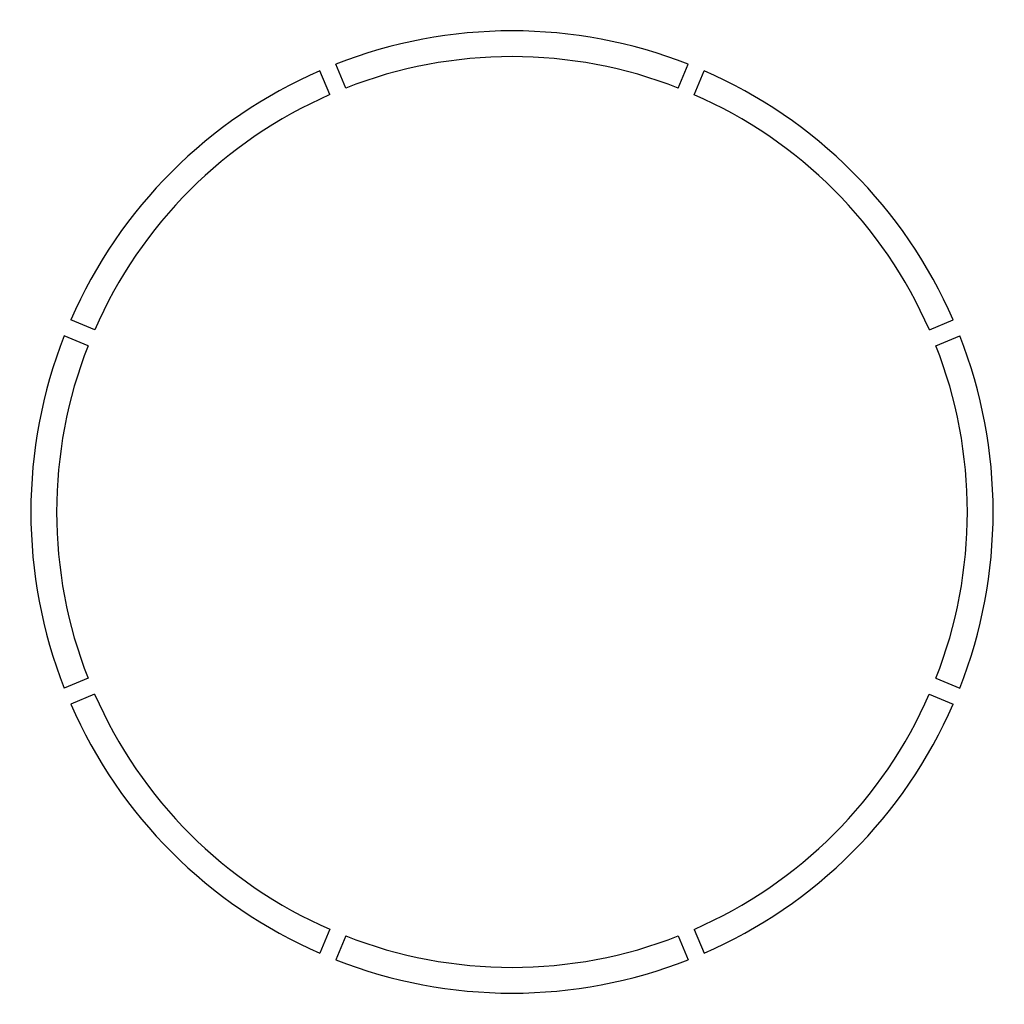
# Model space of a CAD drawing. Header units: millimetres. Extents: x -4579 to 4579, y -4579 to 4579.
import ezdxf

# ---------------------------------------------------------------- set-up
doc = ezdxf.new("R2010")
doc.units = ezdxf.units.MM

# ---------------------------------------------------------------- blocks, each defined once
blk = doc.blocks.new('SEGMENT C0900P8')
for p, q in [((74.2, 29.9), (-17.7, 251.7)), ((74.2, 29.9), (-17.7, 251.7)), ((74.2, 29.9, 240), (-17.7, 251.7, 240)), ((-17.7, 251.7), (-17.7, 251.7, 240)), ((3167.1, 29.9), (3259, 251.7)), ((3167.1, 29.9), (3259, 251.7)), ((3167.1, 29.9, 240), (3259, 251.7, 240)), ((3259, 251.7), (3259, 251.7, 240)), ((74.2, 29.9), (74.2, 29.9, 240)), ((3167.1, 29.9), (3167.1, 29.9, 240))]:
    blk.add_line(p, q)
for centre, radius, start, end in [((1620.7, -3912.6), 4475, 68.52434, 111.47566), ((1620.7, -3912.6, 240), 4475, 68.52434, 111.47566), ((1620.7, -3912.6), 4235, 68.58239, 111.41761), ((1620.7, -3912.6, 240), 4235, 68.58239, 111.41761)]:
    blk.add_arc(centre, radius, start, end)

msp = doc.modelspace()

# ---------------------------------------------------------------- block references
msp.add_blockref('SEGMENT C0900P8', (-1620.7, 3912.6))
for p, rotation in [((-3912.6, 1620.7), 45), ((1620.7, 3912.6), 315), ((-3912.6, -1620.7), 89.99999999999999), ((3912.6, 1620.7), 270), ((-1620.7, -3912.6), 135), ((3912.6, -1620.7), 225), ((1620.7, -3912.6), 179.9999999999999)]:
    msp.add_blockref('SEGMENT C0900P8', p, dxfattribs=dict(rotation=rotation))

doc.saveas('drawing.dxf')
